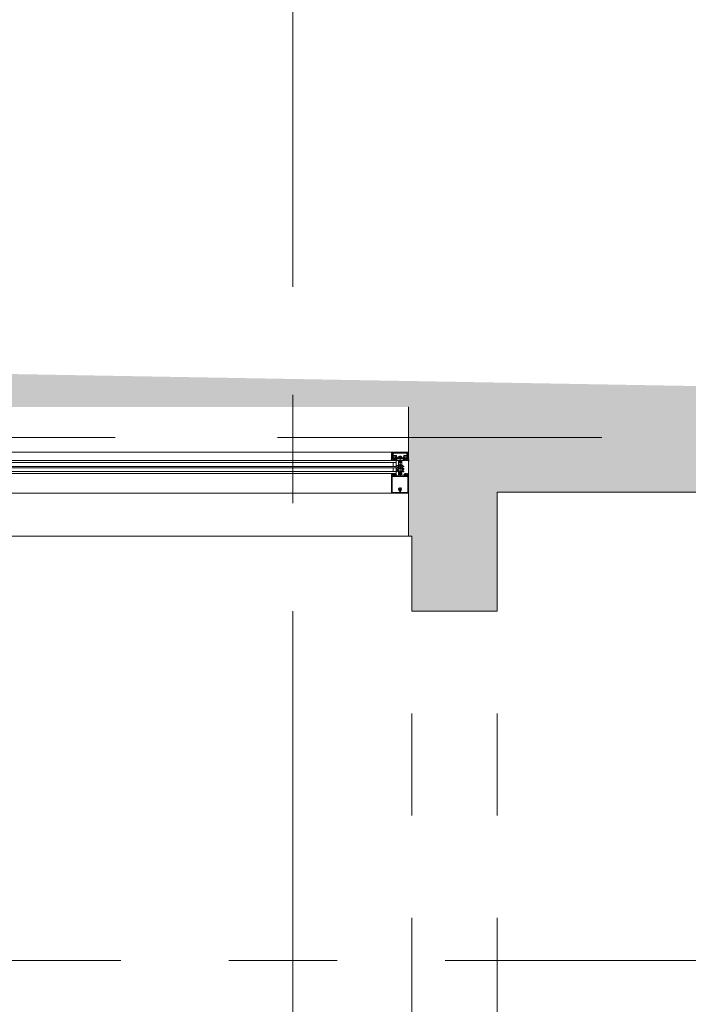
# Model space of a CAD drawing. Header units: centimetres. Extents: x -2424 to 2319, y 5 to 3760.
# Tile 109 of 117: x 1094 to 1291, y 3040 to 3330. Entities that reach past the tile are written whole.
import ezdxf

# ---------------------------------------------------------------- set-up
doc = ezdxf.new("R2010")
doc.units = ezdxf.units.CM
for name, pattern in [('Dash', [60, 30, -30]), ('Długa kreska', [142.875, 95.25, -47.625]), ('Oś', [222.25, 127, -31.75, 31.75, -31.75])]:
    doc.linetypes.add(name, pattern=pattern)
for name, color, linetype, lineweight in [('A-DETL', 90, 'Continuous', 9), ('A-DETL-GENF', 92, 'Continuous', 9), ('A-DOOR-HDLN', 31, 'Continuous', 13), ('A-GLAZ-CURT', 52, 'Continuous', 13), ('A-GLAZ-CWMG', 51, 'Continuous', 13), ('A-WALL', 113, 'Continuous', 13), ('S-GRID', 1, 'Continuous', 13)]:
    doc.layers.add(name, color=color, linetype=linetype, lineweight=lineweight)
doc.layers.add('A-WALL-PATT', color=111, linetype='Continuous', lineweight=13, plot=False)

msp = doc.modelspace()

# ---------------------------------------------------------------- linework, layer by layer
at = {"layer": 'A-DETL', "color": 251, "linetype": 'Długa kreska', "lineweight": 9}
msp.add_line((598.38, 3206.83), (1658.38, 3206.83), dxfattribs=at)
at = {"layer": 'A-DETL-GENF', "color": 251, "lineweight": 9}
for p, q in [((1203.28, 3200.06), (1203.19, 3200.06)), ((1203.53, 3202.56), (1208.23, 3202.56)), ((1203.73, 3201.52), (1203.53, 3201.09)), ((1203.84, 3201.65), (1203.56, 3201.65)), ((1203.7, 3200.08), (1203.61, 3200.23)), ((1203.74, 3202.25), (1208.01, 3202.25)), ((1208, 3202.4), (1203.75, 3202.4)), ((1203.75, 3201.15), (1203.82, 3201.31)), ((1203.8, 3200.16), (1203.75, 3200.07)), ((1204.74, 3201.55), (1203.78, 3201.55)), ((1203.87, 3200.54), (1203.93, 3200.54)), ((1204, 3200.48), (1203.87, 3200.48)), ((1203.92, 3200.07), (1203.87, 3200.16)), ((1203.9, 3200.81), (1203.98, 3200.91)), ((1203.9, 3200.37), (1203.93, 3200.42)), ((1203.91, 3201.37), (1204.53, 3201.37)), ((1204.02, 3200.16), (1203.97, 3200.07)), ((1204.04, 3200.75), (1204.04, 3200.63)), ((1204.05, 3200.43), (1204.05, 3200.42)), ((1204.21, 3200.8), (1204.09, 3200.8)), ((1204.09, 3200.58), (1204.11, 3200.58)), ((1204.09, 3200.4), (1204.11, 3200.41)), ((1204.14, 3200.07), (1204.09, 3200.16)), ((1204.14, 3200.59), (1204.23, 3200.75)), ((1204.16, 3200.86), (1204.39, 3200.86)), ((1204.16, 3200.39), (1204.16, 3200.38)), ((1204.24, 3200.16), (1204.19, 3200.07)), ((1204.21, 3200.37), (1204.22, 3200.38)), ((1204.27, 3200.37), (1204.28, 3200.36)), ((1204.36, 3200.07), (1204.31, 3200.16)), ((1204.32, 3200.75), (1204.41, 3200.59)), ((1204.33, 3200.36), (1204.34, 3200.38)), ((1204.47, 3200.8), (1204.35, 3200.8)), ((1204.39, 3200.39), (1204.4, 3200.38)), ((1204.46, 3200.16), (1204.41, 3200.07)), ((1204.44, 3200.58), (1204.47, 3200.58)), ((1204.45, 3200.39), (1204.45, 3200.41)), ((1204.5, 3200.43), (1204.51, 3200.43)), ((1204.52, 3200.63), (1204.52, 3200.75)), ((1204.58, 3200.07), (1204.53, 3200.16)), ((1204.57, 3200.91), (1204.65, 3200.81)), ((1204.63, 3200.54), (1204.69, 3200.54)), ((1204.68, 3200.16), (1204.63, 3200.07)), ((1204.8, 3200.07), (1204.75, 3200.16)), ((1204.89, 3200.9), (1204.79, 3201.51)), ((1205.85, 3200.87), (1204.92, 3200.87)), ((1205.47, 3201.09), (1206.28, 3201.09)), ((1206.1, 3201.24), (1205.65, 3201.24)), ((1205.88, 3201.54), (1205.88, 3195.38)), ((1206.83, 3200.87), (1205.9, 3200.87)), ((1206.97, 3201.51), (1206.86, 3200.9)), ((1206.95, 3200.07), (1207, 3200.16)), ((1207.98, 3201.55), (1207.02, 3201.55)), ((1207.13, 3200.54), (1207.06, 3200.54)), ((1207.07, 3200.16), (1207.12, 3200.07)), ((1207.18, 3200.91), (1207.1, 3200.81)), ((1207.17, 3200.07), (1207.22, 3200.16)), ((1207.22, 3201.37), (1207.84, 3201.37)), ((1207.24, 3200.63), (1207.24, 3200.75)), ((1207.26, 3200.43), (1207.24, 3200.43)), ((1207.29, 3200.8), (1207.41, 3200.8)), ((1207.31, 3200.58), (1207.29, 3200.58)), ((1207.29, 3200.16), (1207.34, 3200.07)), ((1207.3, 3200.39), (1207.3, 3200.41)), ((1207.43, 3200.75), (1207.34, 3200.59)), ((1207.36, 3200.39), (1207.35, 3200.38)), ((1207.59, 3200.86), (1207.36, 3200.86)), ((1207.39, 3200.07), (1207.44, 3200.16)), ((1207.42, 3200.36), (1207.41, 3200.38)), ((1207.48, 3200.37), (1207.47, 3200.36)), ((1207.51, 3200.16), (1207.56, 3200.07)), ((1207.61, 3200.59), (1207.52, 3200.75)), ((1207.54, 3200.37), (1207.53, 3200.38)), ((1207.55, 3200.8), (1207.67, 3200.8)), ((1207.6, 3200.39), (1207.59, 3200.38)), ((1207.61, 3200.07), (1207.66, 3200.16)), ((1207.67, 3200.58), (1207.64, 3200.58)), ((1207.66, 3200.4), (1207.64, 3200.41)), ((1207.7, 3200.43), (1207.7, 3200.42)), ((1207.72, 3200.75), (1207.72, 3200.63)), ((1207.73, 3200.16), (1207.78, 3200.07)), ((1207.76, 3200.48), (1207.89, 3200.48)), ((1207.85, 3200.81), (1207.77, 3200.91)), ((1207.85, 3200.37), (1207.82, 3200.42)), ((1207.89, 3200.54), (1207.83, 3200.54)), ((1207.83, 3200.07), (1207.88, 3200.16)), ((1208.2, 3201.65), (1207.92, 3201.65)), ((1207.93, 3201.31), (1208.01, 3201.15)), ((1207.95, 3200.16), (1208, 3200.07)), ((1208.22, 3201.09), (1208.02, 3201.52)), ((1208.05, 3200.08), (1208.14, 3200.23)), ((1208.48, 3200.06), (1208.56, 3200.06)), ((1205.12, 3198.58), (1204.84, 3198.42)), ((1205.1, 3197.85), (1204.84, 3197.7)), ((1205.1, 3197.12), (1204.84, 3196.97)), ((1204.96, 3198.21), (1205.05, 3198.26)), ((1204.96, 3197.48), (1205.05, 3197.53)), ((1205.13, 3198.22), (1205.13, 3197.89)), ((1205.13, 3197.49), (1205.13, 3197.16)), ((1205.33, 3198.59), (1205.14, 3198.59)), ((1205.38, 3197.02), (1205.38, 3198.54)), ((1205.58, 3199.56), (1205.58, 3199.77)), ((1206.18, 3199.56), (1206.18, 3199.77)), ((1206.38, 3197.02), (1206.38, 3198.54)), ((1206.43, 3198.59), (1206.61, 3198.59)), ((1206.63, 3198.22), (1206.63, 3197.89)), ((1206.63, 3197.49), (1206.63, 3197.16)), ((1206.64, 3198.58), (1206.91, 3198.42)), ((1206.65, 3197.85), (1206.91, 3197.7)), ((1206.65, 3197.12), (1206.91, 3196.97)), ((1206.79, 3198.21), (1206.7, 3198.26)), ((1206.79, 3197.48), (1206.7, 3197.53)), ((1203.38, 3190.67), (1203.38, 3195.27)), ((1203.53, 3196.14), (1203.4, 3196.14)), ((1203.51, 3196.26), (1203.41, 3196.26)), ((1203.79, 3196.03), (1203.57, 3196.13)), ((1203.59, 3190.67), (1203.59, 3195.27)), ((1203.66, 3195.8), (1203.62, 3195.78)), ((1203.62, 3195.73), (1203.74, 3195.63)), ((1203.97, 3196.14), (1203.83, 3196.19)), ((1203.83, 3195.78), (1204.16, 3195.78)), ((1203.85, 3195.64), (1203.86, 3195.65)), ((1203.9, 3195.67), (1204.09, 3195.67)), ((1204.16, 3195.98), (1203.94, 3195.98)), ((1204.08, 3196.24), (1204.03, 3196.16)), ((1204.18, 3196.16), (1204.13, 3196.24)), ((1204.13, 3195.65), (1204.14, 3195.64)), ((1204.21, 3195.82), (1204.21, 3195.93)), ((1204.3, 3196.24), (1204.25, 3196.16)), ((1204.25, 3195.63), (1204.38, 3195.73)), ((1204.37, 3195.78), (1204.34, 3195.8)), ((1204.4, 3196.16), (1204.35, 3196.24)), ((1204.52, 3196.24), (1204.47, 3196.16)), ((1204.96, 3196.75), (1205.35, 3196.98)), ((1205.38, 3196.91), (1205.38, 3195.78)), ((1205.51, 3196.96), (1205.43, 3196.96)), ((1205.69, 3196.16), (1205.67, 3196.15)), ((1205.67, 3196.13), (1205.69, 3196.12)), ((1205.7, 3196.1), (1205.7, 3195.96)), ((1205.8, 3195.79), (1205.83, 3195.77)), ((1205.95, 3195.79), (1205.93, 3195.77)), ((1206.05, 3196.1), (1206.05, 3195.96)), ((1206.06, 3196.16), (1206.09, 3196.15)), ((1206.09, 3196.13), (1206.06, 3196.12)), ((1206.33, 3196.96), (1206.23, 3196.96)), ((1206.38, 3195.78), (1206.38, 3196.91)), ((1206.79, 3196.75), (1206.4, 3196.98)), ((1207.23, 3196.24), (1207.28, 3196.16)), ((1207.35, 3196.16), (1207.4, 3196.24)), ((1207.38, 3195.78), (1207.41, 3195.8)), ((1207.5, 3195.63), (1207.38, 3195.73)), ((1207.45, 3196.24), (1207.5, 3196.16)), ((1207.55, 3195.82), (1207.55, 3195.93)), ((1207.57, 3196.16), (1207.62, 3196.24)), ((1207.59, 3195.98), (1207.82, 3195.98)), ((1207.92, 3195.78), (1207.59, 3195.78)), ((1207.62, 3195.65), (1207.61, 3195.64)), ((1207.85, 3195.67), (1207.66, 3195.67)), ((1207.67, 3196.24), (1207.72, 3196.16)), ((1207.78, 3196.14), (1207.92, 3196.19)), ((1207.9, 3195.64), (1207.89, 3195.65)), ((1207.96, 3196.03), (1208.19, 3196.13)), ((1208.14, 3195.73), (1208.01, 3195.63)), ((1208.1, 3195.8), (1208.13, 3195.78)), ((1208.17, 3190.67), (1208.17, 3195.27)), ((1208.23, 3196.14), (1208.36, 3196.14)), ((1208.25, 3196.26), (1208.35, 3196.26)), ((1208.38, 3190.67), (1208.38, 3195.27)), ((1203.38, 3192.26), (1203.38, 3190.61)), ((1205.76, 3191.93), (1205.76, 3191.8)), ((1205.76, 3191.51), (1205.76, 3191.45)), ((1206, 3191.8), (1206, 3191.93)), ((1206, 3191.45), (1206, 3191.51)), ((1208.38, 3190.61), (1208.38, 3192.26)), ((1203.51, 3190.46), (1208.23, 3190.46)), ((1205.78, 3190.72), (1205.78, 3191.18)), ((1205.98, 3191.18), (1205.98, 3190.72))]:
    msp.add_line(p, q, dxfattribs=at)
at = {"layer": 'A-DETL-GENF', "color": 251, "lineweight": 9, "flags": 128}
for points in [[(1203.6, 3200.92), (1203.49, 3200.56), (1203.38, 3200.56), (1203.38, 3202.41)], [(1203.4, 3200.27), (1203.4, 3200.54), (1203.81, 3200.54)], [(1207.87, 3201.7), (1207.87, 3202.05), (1208, 3202.05), (1208, 3201.78), (1208.25, 3201.78), (1208.25, 3202.41), (1203.51, 3202.41), (1203.51, 3201.78), (1203.76, 3201.78), (1203.76, 3202.05), (1203.89, 3202.05), (1203.89, 3201.7)], [(1203.51, 3201.6), (1203.51, 3201.28), (1203.54, 3201.16), (1203.54, 3201.06)], [(1203.63, 3200.93), (1203.53, 3200.56), (1203.85, 3200.56), (1203.93, 3200.64), (1203.93, 3200.7), (1203.74, 3200.7), (1203.82, 3200.99)], [(1203.55, 3202.2), (1203.55, 3201.84), (1203.69, 3201.84), (1203.69, 3202.2)], [(1203.96, 3200.72), (1203.96, 3200.74), (1203.91, 3200.77)], [(1204.67, 3200.48), (1204.55, 3200.48), (1204.55, 3200.45), (1204.68, 3200.47)], [(1204.65, 3200.77), (1204.6, 3200.74), (1204.6, 3200.72)], [(1204.63, 3201.29), (1204.74, 3200.7), (1204.63, 3200.7), (1204.63, 3200.64), (1204.71, 3200.56), (1207.05, 3200.56), (1207.13, 3200.64), (1207.13, 3200.7), (1207.02, 3200.7), (1207.12, 3201.29)], [(1204.76, 3200.54), (1204.9, 3200.54), (1204.9, 3200.15), (1204.85, 3200.07)], [(1205.36, 3201.03), (1205.34, 3200.88), (1206.42, 3200.88), (1206.4, 3201.03)], [(1205.68, 3199.95), (1205.68, 3200.06), (1205.38, 3200.06), (1205.38, 3196.99), (1205.7, 3196.99), (1205.7, 3196.18)], [(1206.08, 3199.95), (1206.08, 3200.06), (1206.38, 3200.06), (1206.38, 3196.99), (1206.05, 3196.99), (1206.05, 3196.18)], [(1206.99, 3200.54), (1206.86, 3200.54), (1206.86, 3200.15), (1206.9, 3200.07)], [(1207.08, 3200.48), (1207.2, 3200.48), (1207.2, 3200.45), (1207.07, 3200.47)], [(1207.11, 3200.77), (1207.16, 3200.74), (1207.16, 3200.72)], [(1207.8, 3200.72), (1207.8, 3200.74), (1207.85, 3200.77)], [(1207.93, 3200.99), (1208.01, 3200.7), (1207.83, 3200.7), (1207.83, 3200.64), (1207.91, 3200.56), (1208.23, 3200.56), (1208.13, 3200.93)], [(1208.36, 3200.27), (1208.36, 3200.54), (1207.95, 3200.54)], [(1208.06, 3202.2), (1208.06, 3201.84), (1208.2, 3201.84), (1208.2, 3202.2)], [(1208.38, 3202.41), (1208.38, 3200.56), (1208.27, 3200.56), (1208.15, 3200.92)], [(1208.22, 3201.06), (1208.22, 3201.16), (1208.25, 3201.28), (1208.25, 3201.6)], [(1206.14, 3199.48), (1205.88, 3199.26), (1205.88, 3198.96), (1206.08, 3198.96), (1206.08, 3198.76), (1205.98, 3198.76), (1205.98, 3198.59), (1206.08, 3198.59), (1206.08, 3198.39), (1205.88, 3198.39), (1205.88, 3198.23), (1206.08, 3198.23), (1206.08, 3198.03), (1205.98, 3198.03), (1205.98, 3197.86), (1206.08, 3197.86), (1206.08, 3197.66), (1205.88, 3197.66), (1205.88, 3195.76), (1205.88, 3197.66), (1205.68, 3197.66), (1205.68, 3197.86), (1205.78, 3197.86), (1205.78, 3198.03), (1205.68, 3198.03), (1205.68, 3198.23), (1205.88, 3198.23), (1205.88, 3198.39), (1205.68, 3198.39), (1205.68, 3198.59), (1205.78, 3198.59), (1205.78, 3198.76), (1205.68, 3198.76), (1205.68, 3198.96), (1205.88, 3198.96), (1205.88, 3199.26), (1205.61, 3199.48)], [(1203.38, 3196.12), (1203.38, 3195.98), (1203.58, 3195.98), (1203.63, 3195.99)], [(1203.97, 3195.59), (1203.53, 3195.59), (1203.53, 3195.82), (1203.65, 3195.82), (1203.65, 3195.88), (1203.57, 3195.96), (1203.38, 3195.96), (1203.38, 3195.16)], [(1208.17, 3195.16), (1208.17, 3195.36), (1203.59, 3195.36), (1203.59, 3195.16)], [(1205.23, 3195.63), (1204.67, 3195.63), (1204.67, 3195.84), (1204.79, 3195.84), (1204.79, 3195.96), (1204.43, 3195.96), (1204.35, 3195.88), (1204.35, 3195.82), (1204.47, 3195.82), (1204.47, 3195.59), (1204.02, 3195.59)], [(1204.36, 3195.99), (1204.42, 3195.98), (1204.62, 3195.98), (1204.62, 3196.17), (1204.57, 3196.24)], [(1205.79, 3195.61), (1205.68, 3195.8), (1205.68, 3195.93), (1205.63, 3195.96), (1205.68, 3195.99), (1205.68, 3196.11), (1205.63, 3196.14), (1205.68, 3196.17), (1205.68, 3196.29), (1205.63, 3196.32), (1205.68, 3196.35), (1205.68, 3196.47), (1205.63, 3196.5), (1205.68, 3196.53), (1205.68, 3196.65), (1205.63, 3196.68), (1205.68, 3196.71), (1205.68, 3196.83), (1205.62, 3196.86)], [(1206.13, 3196.86), (1206.13, 3196.77), (1206.08, 3196.74), (1206.08, 3196.62), (1206.13, 3196.59), (1206.08, 3196.56), (1206.08, 3196.44), (1206.13, 3196.41), (1206.08, 3196.38), (1206.08, 3196.26), (1206.13, 3196.23), (1206.08, 3196.2), (1206.08, 3196.08), (1206.13, 3196.05), (1206.08, 3196.02), (1206.08, 3195.9), (1206.13, 3195.87), (1206.08, 3195.84), (1206.08, 3195.8), (1205.96, 3195.61)], [(1207.73, 3195.59), (1207.29, 3195.59), (1207.29, 3195.82), (1207.41, 3195.82), (1207.41, 3195.88), (1207.33, 3195.96), (1206.97, 3195.96), (1206.97, 3195.84), (1207.09, 3195.84), (1207.09, 3195.63), (1206.53, 3195.63)], [(1207.39, 3195.99), (1207.34, 3195.98), (1207.14, 3195.98), (1207.14, 3196.17), (1207.18, 3196.24)], [(1208.38, 3195.16), (1208.38, 3195.96), (1208.19, 3195.96), (1208.11, 3195.88), (1208.11, 3195.82), (1208.23, 3195.82), (1208.23, 3195.59), (1207.78, 3195.59)], [(1208.38, 3196.12), (1208.38, 3195.98), (1208.17, 3195.98), (1208.12, 3195.99)], [(1203.59, 3192.26), (1203.59, 3190.67), (1205.73, 3190.67)], [(1206.03, 3190.67), (1208.17, 3190.67), (1208.17, 3192.26)]]:
    msp.add_lwpolyline(points, dxfattribs=at)
for points in [[(1204.91, 3200.1), (1206.85, 3200.1), (1206.85, 3200.55), (1204.91, 3200.55)], [(1204.91, 3200.06), (1206.85, 3200.06), (1206.85, 3200.1), (1204.91, 3200.1)]]:
    msp.add_lwpolyline(points, close=True, dxfattribs=at)
at = {"layer": 'A-DETL-GENF', "color": 251, "lineweight": 9}
for centre, radius, start, end in [((1203.19, 3200.09), 0.03, 98.3567, 270.0978), ((1203.14, 3200.4), 0.286, 278.3567, 332.4079), ((1203.28, 3200.26), 0.2, 270.0978, 279.5455), ((1203.26, 3200.35), 0.291, 279.5455, 334.6363), ((1203.53, 3202.41), 0.15, 90.0494, 179.9506), ((1203.56, 3201.6), 0.0498, 89.8262, 180.1735), ((1203.59, 3201.07), 0.06, 155, 261.5583), ((1203.57, 3200.2), 0.05, 29.8351, 154.6363), ((1203.61, 3201.06), 0.07, 180, 239.9983), ((1203.75, 3202.2), 0.2, 90.0295, 179.9723), ((1203.54, 3200.94), 0.07, 342, 59.9983), ((1203.57, 3200.95), 0.06, 345, 81.5583), ((1203.74, 3202.2), 0.0501, 90.0875, 179.9336), ((1203.73, 3200.09), 0.03, 209.8351, 329.2846), ((1203.78, 3201.5), 0.05, 90, 155), ((1203.8, 3201.12), 0.06, 155, 251.1808), ((1203.76, 3201.01), 0.06, 345, 71.1808), ((1203.87, 3200.41), 0.065, 90, 270), ((1203.84, 3200.14), 0.0417, 35.132, 144.868), ((1203.84, 3200.54), 0.03, 180, 0), ((1203.91, 3201.27), 0.1, 90, 155), ((1203.84, 3201.7), 0.05, 269.9981, 0.0017), ((1203.87, 3200.39), 0.04, 270, 330.0063), ((1203.92, 3200.79), 0.03, 140.0103, 239.9951), ((1203.95, 3200.09), 0.03, 210.4654, 329.4113), ((1203.93, 3200.57), 0.03, 270.9052, 359.9815), ((1204.02, 3200.37), 0.1, 90.8272, 149.9977), ((1204.26, 3200.65), 0.314, 165.4979, 194.5021), ((1204.04, 3200.86), 0.08, 22.6156, 140.0033), ((1204, 3200.43), 0.05, 54.9221, 90), ((1204.02, 3200.43), 0.0339, 3.0025, 90.8217), ((1204.28, 3200.83), 0.44, 234.9221, 305.8412), ((1204.06, 3200.14), 0.0415, 35.012, 144.988), ((1204.09, 3200.75), 0.05, 89.9899, 180.0101), ((1204.09, 3200.63), 0.05, 179.9897, 270.0103), ((1204.08, 3200.42), 0.0272, 183.0147, 299.989), ((1204.11, 3200.61), 0.03, 269.9879, 330.0064), ((1204.12, 3200.38), 0.0316, 18.0033, 119.993), ((1204.16, 3200.91), 0.05, 202.6224, 269.9997), ((1204.17, 3200.09), 0.03, 210.4654, 329.8552), ((1204.19, 3200.39), 0.03, 197.9991, 314.9995), ((1204.21, 3200.77), 0.03, 329.9976, 90.0064), ((1204.25, 3200.36), 0.0316, 32.9896, 135.009), ((1204.28, 3200.13), 0.043, 36.1766, 142.1564), ((1204.31, 3200.38), 0.03, 213.0015, 329.9997), ((1204.35, 3200.77), 0.03, 89.9987, 209.9973), ((1204.37, 3200.37), 0.0316, 48.0026, 149.9974), ((1204.39, 3200.09), 0.03, 210.4654, 329.6551), ((1204.39, 3200.91), 0.05, 269.9988, 337.3791), ((1204.42, 3200.4), 0.03, 227.9972, 345.0045), ((1204.44, 3200.61), 0.03, 209.995, 270.0107), ((1204.51, 3200.86), 0.08, 40.0031, 157.3772), ((1204.48, 3200.41), 0.03, 63.0032, 164.9985), ((1204.5, 3200.14), 0.0419, 35.3001, 144.5335), ((1204.47, 3200.75), 0.05, 0.0092, 89.9908), ((1204.47, 3200.63), 0.05, 270.009, 359.991), ((1204.52, 3200.45), 0.03, 243.009, 359.9888), ((1204.53, 3201.27), 0.1, 10, 90), ((1204.55, 3200.45), 0.03, 90, 125.8412), ((1204.61, 3200.09), 0.03, 210.2315, 329.6554), ((1204.29, 3200.65), 0.314, 346.8025, 14.483), ((1204.63, 3200.57), 0.03, 166.8025, 270), ((1204.63, 3200.79), 0.03, 299.9983, 40.0113), ((1204.67, 3200.51), 0.033, 270, 54.9099), ((1204.68, 3200.52), 0.05, 269.9912, 352.8263), ((1204.72, 3200.14), 0.0416, 28.432, 153.0459), ((1204.76, 3200.51), 0.03, 90.003, 172.8115), ((1204.74, 3201.5), 0.05, 10, 90), ((1204.83, 3200.09), 0.03, 209.868, 330.2035), ((1204.92, 3200.9), 0.03, 190, 270), ((1205.57, 3200.98), 0.22, 117.2746, 166.0268), ((1205.88, 3200.35), 0.92, 104.1683, 116.293), ((1205.88, 3200.88), 0.0256, 192.6804, 347.3196), ((1205.88, 3200.35), 0.921, 63.7078, 75.8284), ((1206.18, 3200.98), 0.22, 13.9707, 62.728), ((1206.83, 3200.9), 0.03, 270, 350), ((1206.93, 3200.09), 0.03, 209.7965, 330.132), ((1207.02, 3201.5), 0.05, 90, 170), ((1206.99, 3200.51), 0.03, 7.1885, 89.997), ((1207.04, 3200.14), 0.0416, 26.9541, 151.568), ((1207.07, 3200.52), 0.05, 187.1737, 270.0088), ((1207.08, 3200.51), 0.033, 125.0901, 270), ((1207.12, 3200.79), 0.03, 139.9887, 240.0017), ((1207.22, 3201.27), 0.1, 90, 170), ((1207.15, 3200.09), 0.03, 210.3446, 329.7685), ((1207.13, 3200.57), 0.03, 270, 13.1975), ((1207.46, 3200.65), 0.314, 165.517, 193.1975), ((1207.24, 3200.86), 0.08, 22.6228, 139.9969), ((1207.2, 3200.45), 0.03, 54.1588, 90), ((1207.23, 3200.45), 0.03, 180.0112, 296.991), ((1207.48, 3200.83), 0.44, 234.1588, 305.0779), ((1207.26, 3200.14), 0.0419, 35.4665, 144.6999), ((1207.29, 3200.75), 0.05, 90.0092, 179.9908), ((1207.29, 3200.63), 0.05, 180.009, 269.991), ((1207.27, 3200.41), 0.03, 15.0015, 116.9968), ((1207.33, 3200.4), 0.03, 194.9955, 312.0028), ((1207.31, 3200.61), 0.03, 269.9893, 330.005), ((1207.36, 3200.91), 0.05, 202.6209, 270.0012), ((1207.37, 3200.09), 0.03, 210.3449, 329.5346), ((1207.38, 3200.37), 0.0316, 30.0026, 131.9974), ((1207.41, 3200.77), 0.03, 330.0027, 90.0013), ((1207.45, 3200.38), 0.03, 210.0003, 326.9985), ((1207.48, 3200.13), 0.043, 37.8436, 143.8234), ((1207.51, 3200.36), 0.0316, 44.991, 147.0104), ((1207.55, 3200.77), 0.03, 89.9936, 210.0024), ((1207.57, 3200.39), 0.03, 225.0005, 342.0009), ((1207.59, 3200.09), 0.03, 210.1448, 329.5346), ((1207.59, 3200.91), 0.05, 270.0003, 337.3776), ((1207.63, 3200.38), 0.0316, 60.007, 161.9967), ((1207.64, 3200.61), 0.03, 209.9936, 270.0121), ((1207.71, 3200.86), 0.08, 39.9967, 157.3844), ((1207.68, 3200.42), 0.0272, 240.011, 356.9853), ((1207.7, 3200.14), 0.0415, 35.012, 144.988), ((1207.67, 3200.75), 0.05, 359.9899, 90.0101), ((1207.67, 3200.63), 0.05, 269.9897, 0.0103), ((1207.74, 3200.43), 0.0339, 89.1783, 176.9975), ((1207.76, 3200.43), 0.05, 90, 125.0779), ((1207.74, 3200.37), 0.1, 30.0023, 89.1728), ((1207.81, 3200.09), 0.03, 210.5887, 329.5346), ((1207.49, 3200.65), 0.314, 345.4979, 14.5021), ((1207.83, 3200.57), 0.03, 180.0185, 269.0948), ((1207.84, 3201.27), 0.1, 25, 90), ((1207.83, 3200.79), 0.03, 300.0049, 39.9897), ((1207.89, 3200.39), 0.04, 209.9937, 270), ((1207.92, 3201.7), 0.05, 180, 270.0001), ((1207.92, 3200.14), 0.0417, 35.132, 144.868), ((1207.92, 3200.54), 0.03, 180, 0), ((1207.89, 3200.41), 0.065, 270, 90), ((1207.99, 3201.01), 0.06, 108.8192, 195), ((1207.95, 3201.12), 0.06, 288.8192, 25), ((1207.98, 3201.5), 0.05, 25, 90), ((1208, 3202.2), 0.2, 359.9718, 90.0352), ((1208.03, 3200.09), 0.03, 210.7154, 330.1649), ((1208.01, 3202.2), 0.0499, 359.8796, 90.0225), ((1208.18, 3200.95), 0.06, 98.4417, 195), ((1208.18, 3200.2), 0.05, 25.3637, 150.1649), ((1208.22, 3200.94), 0.07, 120.0064, 198), ((1208.17, 3201.07), 0.06, 278.4417, 25), ((1208.15, 3201.06), 0.07, 300.0064, 0), ((1208.2, 3201.6), 0.0512, 0.5709, 88.6482), ((1208.23, 3202.41), 0.15, 359.9938, 90.0062), ((1208.49, 3200.35), 0.291, 205.3637, 260.4545), ((1208.61, 3200.4), 0.286, 207.5921, 261.6433), ((1208.48, 3200.26), 0.2, 260.4545, 269.9022), ((1208.56, 3200.09), 0.03, 269.9022, 81.6433), ((1204.9, 3198.32), 0.125, 120, 300), ((1204.9, 3197.59), 0.125, 120, 300), ((1205.08, 3198.22), 0.05, 0, 120), ((1205.08, 3197.49), 0.05, 0, 120), ((1205.08, 3197.89), 0.05, 300, 0), ((1205.08, 3197.16), 0.05, 300, 0), ((1205.14, 3198.54), 0.05, 90, 120), ((1205.33, 3198.54), 0.05, 0, 90), ((1205.68, 3199.77), 0.1, 120, 180), ((1205.68, 3199.56), 0.1, 180, 230), ((1205.58, 3199.95), 0.1, 300, 0), ((1206.18, 3199.95), 0.1, 180, 240), ((1206.08, 3199.77), 0.1, 0, 60), ((1206.08, 3199.56), 0.1, 310, 0), ((1206.43, 3198.54), 0.05, 90, 180), ((1206.61, 3198.54), 0.05, 60, 90), ((1206.68, 3198.22), 0.05, 60, 180), ((1206.68, 3197.89), 0.05, 180, 240), ((1206.68, 3197.49), 0.05, 60, 180), ((1206.68, 3197.16), 0.05, 180, 240), ((1206.85, 3198.32), 0.125, 240, 60), ((1206.85, 3197.59), 0.125, 240, 60), ((1203.44, 3196.23), 0.059, 165.3964, 271.4026), ((1203.4, 3196.12), 0.02, 90.0007, 179.9993), ((1203.41, 3196.24), 0.02, 90, 165.3964), ((1203.45, 3195.24), 0.933, 66.9965, 90.413), ((1203.48, 3195.26), 0.997, 69.31, 88.5011), ((1203.53, 3196.04), 0.1, 66, 89.9999), ((1203.64, 3195.75), 0.03, 120.0085, 231.4202), ((1203.64, 3195.96), 0.03, 345.6254, 104.5973), ((1203.93, 3195.89), 0.277, 165.6254, 193.3413), ((1203.65, 3195.82), 0.02, 299.9829, 13.3413), ((1203.79, 3195.69), 0.08, 230.315, 321.1525), ((1203.8, 3196.06), 0.0337, 246, 66.9965), ((1203.94, 3195.83), 0.148, 89.7596, 187.5836), ((1203.84, 3195.83), 0.0496, 200.3122, 267.2441), ((1203.9, 3195.62), 0.05, 90, 141.1525), ((1203.99, 3196.19), 0.05, 249.464, 329.931), ((1204, 3195.59), 0.0255, 192.35, 347.65), ((1204.11, 3196.23), 0.03, 30.0871, 149.9129), ((1204.09, 3195.62), 0.05, 38.8472, 90), ((1204.2, 3195.69), 0.08, 218.8472, 309.685), ((1204.16, 3195.93), 0.0502, 0.2678, 86.6677), ((1204.16, 3195.83), 0.0499, 273.0107, 350.7737), ((1204.22, 3196.18), 0.0402, 207.6299, 332.2078), ((1204.33, 3196.23), 0.0299, 24.936, 149.878), ((1204.36, 3195.96), 0.03, 75.4058, 194.3746), ((1204.06, 3195.89), 0.277, 346.659, 14.3746), ((1204.35, 3195.82), 0.02, 166.659, 240.0153), ((1204.36, 3195.75), 0.03, 308.5798, 59.9915), ((1204.44, 3196.18), 0.0414, 208.176, 331.824), ((1204.55, 3196.23), 0.0301, 30.1258, 149.8742), ((1204.9, 3196.86), 0.125, 120, 300), ((1205.23, 3195.78), 0.15, 269.9706, 0.0294), ((1205.33, 3197.02), 0.05, 300, 0), ((1205.43, 3196.91), 0.05, 90.9313, 179.9852), ((1205.5, 3196.83), 0.126, 11.5693, 85.5931), ((1205.67, 3196.14), 0.01, 120.0198, 239.9697), ((1205.68, 3196.18), 0.02, 300.0198, 0), ((1205.68, 3196.1), 0.02, 0, 59.9697), ((1205.9, 3195.96), 0.2, 180, 240), ((1205.88, 3195.66), 0.1, 208.7984, 331.2016), ((1205.88, 3195.86), 0.1, 240, 270), ((1205.88, 3195.86), 0.1, 270, 300), ((1205.85, 3195.96), 0.2, 300, 0), ((1206.07, 3196.18), 0.02, 180, 239.9802), ((1206.07, 3196.1), 0.02, 120.0303, 180), ((1206.08, 3196.14), 0.01, 300.0303, 59.9802), ((1206.23, 3196.86), 0.0999, 89.9704, 180.0296), ((1206.33, 3196.91), 0.05, 359.9899, 90.0101), ((1206.43, 3197.02), 0.05, 180, 240), ((1206.53, 3195.78), 0.15, 179.9706, 270.0294), ((1206.85, 3196.86), 0.125, 240, 60), ((1207.2, 3196.23), 0.0301, 30.1258, 149.8742), ((1207.32, 3196.18), 0.0414, 208.176, 331.824), ((1207.39, 3195.75), 0.03, 120.0085, 231.4202), ((1207.4, 3195.96), 0.03, 345.6254, 104.5942), ((1207.43, 3196.23), 0.0299, 30.122, 155.064), ((1207.4, 3195.82), 0.02, 299.9847, 13.341), ((1207.69, 3195.89), 0.277, 165.6254, 193.341), ((1207.54, 3196.18), 0.0402, 207.7922, 332.3701), ((1207.55, 3195.69), 0.08, 230.315, 321.1528), ((1207.6, 3195.93), 0.0502, 93.3323, 179.7322), ((1207.6, 3195.83), 0.0499, 189.2263, 266.9893), ((1207.65, 3196.23), 0.03, 30.0871, 149.9129), ((1207.66, 3195.62), 0.05, 90, 141.1528), ((1207.76, 3196.19), 0.05, 210.069, 290.536), ((1207.76, 3195.59), 0.0255, 192.35, 347.65), ((1207.82, 3195.83), 0.148, 352.4164, 90.2404), ((1207.85, 3195.62), 0.05, 38.8475, 90), ((1207.96, 3195.69), 0.08, 218.8475, 309.685), ((1208.27, 3195.26), 0.997, 91.4989, 110.69), ((1207.95, 3196.06), 0.0337, 113.0035, 294), ((1207.92, 3195.83), 0.0496, 272.7559, 339.6878), ((1208.3, 3195.24), 0.933, 89.587, 113.0035), ((1208.12, 3195.96), 0.03, 75.4027, 194.3746), ((1207.82, 3195.89), 0.277, 346.6587, 14.3746), ((1208.11, 3195.82), 0.02, 166.6587, 240.0171), ((1208.12, 3195.75), 0.03, 308.5798, 59.9915), ((1208.23, 3196.04), 0.1, 90.0001, 114), ((1208.31, 3196.23), 0.059, 268.5974, 14.6036), ((1208.35, 3196.24), 0.02, 14.6036, 90), ((1208.36, 3196.12), 0.02, 0.0007, 89.9993), ((1205.88, 3191.66), 0.45, 128.9448, 252.583), ((1205.66, 3191.93), 0.1, 0, 128.9448), ((1205.88, 3191.66), 0.21, 143.7768, 216.2232), ((1205.73, 3191.8), 0.03, 229.6807, 0), ((1205.73, 3191.51), 0.03, 0, 130.3193), ((1205.88, 3191.66), 0.24, 240, 300), ((1206.1, 3191.93), 0.1, 51.0552, 180), ((1206.03, 3191.8), 0.03, 180, 310.3193), ((1206.03, 3191.51), 0.03, 49.6807, 180), ((1205.88, 3191.66), 0.45, 287.4982, 51.0552), ((1205.88, 3191.66), 0.21, 323.7768, 36.2232), ((1203.53, 3190.61), 0.15, 180.1055, 263.878), ((1205.73, 3190.72), 0.05, 269.9791, 0.0209), ((1205.73, 3191.18), 0.05, 0, 72.583), ((1206.03, 3191.18), 0.05, 107.4982, 180), ((1206.03, 3190.72), 0.05, 180.0077, 269.9923), ((1208.23, 3190.61), 0.15, 270.0003, 359.9997)]:
    msp.add_arc(centre, radius, start, end, dxfattribs=at)
at = {"layer": 'A-DETL-GENF', "color": 251, "linetype": 'Continuous', "lineweight": 9, "extrusion": (0, 0, -1)}
for points in [[(-622.03, 3233.71), (-607.38, 3215.83), (-1261.72, 3215.83)], [(-622.03, 3233.71), (-1261.72, 3215.83), (-1641.38, 3215.83)]]:
    msp.add_solid(points, dxfattribs=at)
at = {"layer": 'A-DOOR-HDLN', "color": 251, "linetype": 'Dash', "lineweight": 9}
for p, q in [((1209.38, 3035.83), (1209.38, 3155.83)), ((1234.38, 3035.83), (1234.38, 3155.83))]:
    msp.add_line(p, q, dxfattribs=at)
at = {"layer": 'A-GLAZ-CURT', "color": 251, "lineweight": 9}
for p, q in [((1059.98, 3200.06), (1204.78, 3200.06)), ((1204.78, 3200.06), (1204.78, 3196.26)), ((1204.78, 3199.46), (1059.98, 3199.46)), ((1204.78, 3198.36), (1059.98, 3198.36)), ((1204.78, 3197.96), (1059.98, 3197.96)), ((1203.88, 3199.46), (1203.88, 3198.36)), ((1203.88, 3197.96), (1203.88, 3196.86)), ((1204.78, 3196.86), (1059.98, 3196.86)), ((1204.78, 3196.26), (1059.98, 3196.26))]:
    msp.add_line(p, q, dxfattribs=at)
at = {"layer": 'A-GLAZ-CWMG', "color": 251, "lineweight": 9}
for p, q in [((1061.38, 3202.56), (1203.38, 3202.56)), ((1061.38, 3200.07), (1203.38, 3200.07)), ((1203.38, 3190.46), (1061.38, 3190.46))]:
    msp.add_line(p, q, dxfattribs=at)
at = {"layer": 'A-WALL', "color": 251, "lineweight": 9}
for p, q in [((1208.38, 3215.83), (1208.38, 3202.56)), ((1208.38, 3200.06), (1208.38, 3196.26)), ((1208.38, 3190.46), (1208.38, 3177.83)), ((1234.38, 3190.83), (1657.38, 3190.83)), ((1234.38, 3155.83), (1234.38, 3190.83)), ((1167.38, 3177.83), (608.38, 3177.83)), ((1209.38, 3177.83), (1167.38, 3177.83)), ((1209.38, 3177.83), (1209.38, 3155.83)), ((1209.38, 3155.83), (1234.38, 3155.83))]:
    msp.add_line(p, q, dxfattribs=at)
at = {"layer": 'A-WALL-PATT', "color": 251, "linetype": 'Continuous', "lineweight": 9, "extrusion": (0, 0, -1)}
for points in [[(-1208.38, 3190.46), (-1221.88, 3177.83), (-1208.38, 3215.83)], [(-1208.38, 3215.83), (-1221.88, 3177.83), (-1221.88, 3215.83)], [(-1234.38, 3190.83), (-1221.88, 3215.83), (-1221.88, 3190.83)], [(-1221.88, 3215.83), (-1234.38, 3190.83), (-1669.38, 3215.83)], [(-1669.38, 3215.83), (-1234.38, 3190.83), (-1669.38, 3190.83)], [(-1221.88, 3177.83), (-1208.38, 3190.46), (-1208.38, 3177.83)], [(-1221.88, 3177.83), (-1234.38, 3190.83), (-1221.88, 3190.83)], [(-1234.38, 3190.83), (-1221.88, 3177.83), (-1234.38, 3155.83)], [(-1209.38, 3155.94), (-1234.38, 3155.83), (-1209.38, 3177.83)], [(-1209.38, 3177.83), (-1234.38, 3155.83), (-1221.88, 3177.83)], [(-1234.38, 3155.83), (-1209.38, 3155.94), (-1209.38, 3155.83)]]:
    msp.add_solid(points, dxfattribs=at)
at = {"layer": 'S-GRID', "color": 251, "linetype": 'Oś', "lineweight": 9}
for p, q in [((1174.38, 3600.33), (1174.38, 2843.33)), ((-1225.62, 3053.33), (1897.1, 3053.33))]:
    msp.add_line(p, q, dxfattribs=at)

doc.saveas('drawing.dxf')
